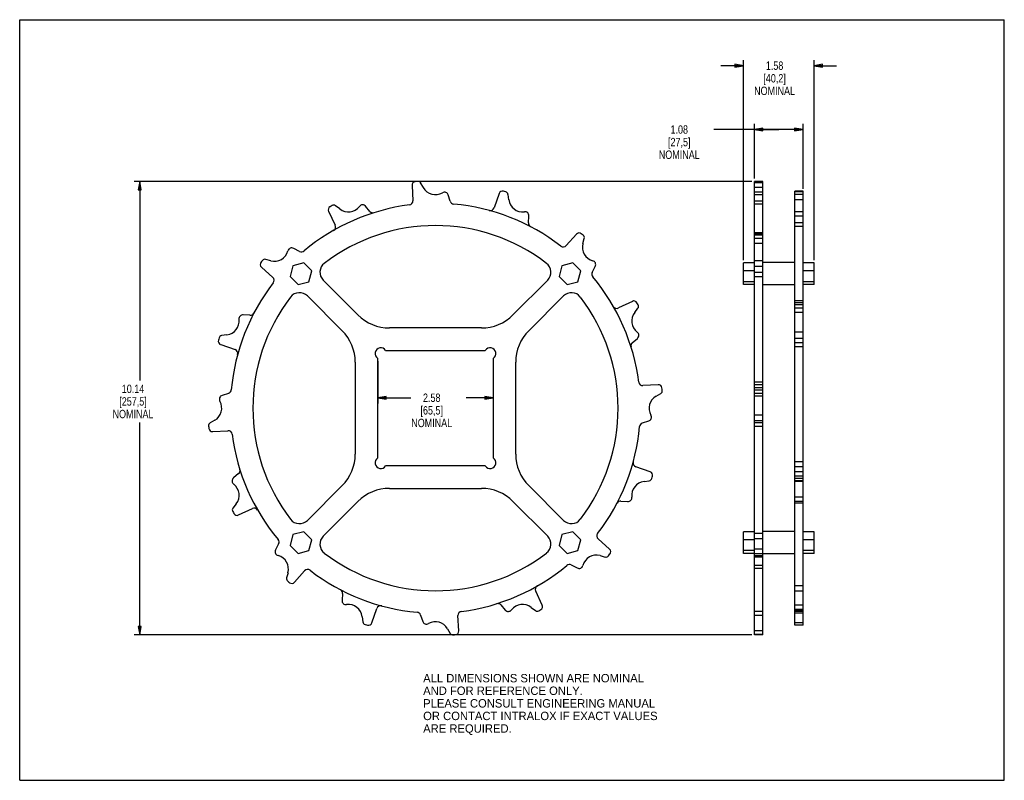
# Model space of a CAD drawing. Header units: inches. Extents: x 0 to 22, y 0 to 17.
import ezdxf

# ---------------------------------------------------------------- set-up
doc = ezdxf.new("R2010")
doc.units = ezdxf.units.IN
doc.header["$LTSCALE"] = 1.21
doc.header["$MEASUREMENT"] = 0
doc.layers.get('0').update_dxf_attribs({"linetype": 'CONTINUOUS'})
doc.layers.add('ALL_FEATURES', color=7, linetype='CONTINUOUS')
doc.styles.get("Standard").update_dxf_attribs({"font": 'txt', "width": 0.8})
doc.styles.add('TEXTSTYLE_2', font='bluprnt.ttf')
doc.dimstyles.new('DIMSTYLE_1', dxfattribs={"dimtxt": 0.1875, "dimasz": 0.1875, "dimexe": 0.18, "dimexo": 0.0625, "dimgap": 0.09, "dimtad": 0, "dimtih": 1, "dimtoh": 1, "dimzin": 4, "dimdsep": 46, "dimtxsty": 'STANDARD', "dimblk": 'CLOSED', "dimblk1": 'CLOSED', "dimblk2": 'CLOSED', "dimcen": 0.09, "dimadec": 0, "dimazin": 0, "dimtp": 0.01, "dimtm": 0.01, "dimtfac": 1, "dimtofl": 0, "dimtmove": 0, "dimatfit": 3, "dimldrblk": 'CLOSED', "dimfxl": 1, "dimtolj": 1, "dimtzin": 4, "dimarcsym": 0})

# ---------------------------------------------------------------- blocks, each defined once
blk = doc.blocks.new('_CLOSED')
at = {"color": 0, "linetype": 'BYBLOCK'}
for p, q in [((0, 0), (-1, 0.17)), ((-1, 0.17), (-1, -0.17)), ((-1, -0.17), (0, 0)), ((-1, 0), (0, 0))]:
    blk.add_line(p, q, dxfattribs=at)
blk = doc.blocks.new('*D0')
at = {"color": 3, "linetype": 'CONTINUOUS'}
for p, q in [((8, 9.368), (8, 8.425)), ((10.58, 9.368), (10.58, 8.425)), ((8, 8.55), (8.738, 8.55)), ((10.58, 8.55), (9.975, 8.55))]:
    blk.add_line(p, q, dxfattribs=at)
at = {"color": 3, "linetype": 'CONTINUOUS', "xscale": 0.1875, "yscale": 0.1875, "zscale": 0.1875, "rotation": 180}
blk.add_blockref('_CLOSED', (8, 8.55), dxfattribs=at)
at = {"color": 3, "linetype": 'CONTINUOUS', "xscale": 0.1875, "yscale": 0.1875, "zscale": 0.1875}
blk.add_blockref('_CLOSED', (10.58, 8.55), dxfattribs=at)
at = {"color": 3, "linetype": 'CONTINUOUS', "insert": (9.206, 8.644), "char_height": 0.1875, "width": 1.05, "attachment_point": 2, "line_spacing_factor": 0.9}
blk.add_mtext('2.58\\P[65,5]\\PNOMINAL', dxfattribs=at)
blk = doc.blocks.new('*D1')
at = {"color": 3, "linetype": 'CONTINUOUS'}
for p, q in [((16.169, 11.629), (16.169, 16.097)), ((17.753, 11.629), (17.753, 16.097)), ((16.169, 15.972), (15.669, 15.972)), ((17.753, 15.972), (18.253, 15.972))]:
    blk.add_line(p, q, dxfattribs=at)
at = {"color": 3, "linetype": 'CONTINUOUS', "xscale": 0.1875, "yscale": 0.1875, "zscale": 0.1875}
blk.add_blockref('_CLOSED', (16.169, 15.972), dxfattribs=at)
at = {"color": 3, "linetype": 'CONTINUOUS', "xscale": 0.1875, "yscale": 0.1875, "zscale": 0.1875, "rotation": 180}
blk.add_blockref('_CLOSED', (17.753, 15.972), dxfattribs=at)
at = {"color": 3, "linetype": 'CONTINUOUS', "insert": (16.867, 16.066), "char_height": 0.1875, "width": 1.05, "attachment_point": 2, "line_spacing_factor": 0.9}
blk.add_mtext('1.58\\P[40,2]\\PNOMINAL', dxfattribs=at)
blk = doc.blocks.new('*D2')
at = {"color": 3, "linetype": 'CONTINUOUS'}
for p, q in [((16.961, 14.546), (15.506, 14.546)), ((16.419, 13.449), (16.419, 14.671)), ((16.419, 14.546), (16.961, 14.546)), ((17.503, 14.546), (16.961, 14.546)), ((17.503, 13.216), (17.503, 14.671))]:
    blk.add_line(p, q, dxfattribs=at)
at = {"color": 3, "linetype": 'CONTINUOUS', "xscale": 0.1875, "yscale": 0.1875, "zscale": 0.1875, "rotation": 180}
blk.add_blockref('_CLOSED', (16.419, 14.546), dxfattribs=at)
at = {"color": 3, "linetype": 'CONTINUOUS', "xscale": 0.1875, "yscale": 0.1875, "zscale": 0.1875}
blk.add_blockref('_CLOSED', (17.503, 14.546), dxfattribs=at)
at = {"color": 3, "linetype": 'CONTINUOUS', "insert": (14.737, 14.639), "char_height": 0.1875, "width": 1.05, "attachment_point": 2, "line_spacing_factor": 0.9}
blk.add_mtext('1.08\\P[27,5]\\PNOMINAL', dxfattribs=at)
blk = doc.blocks.new('*D3')
at = {"color": 3, "linetype": 'CONTINUOUS'}
for p, q in [((16.356, 13.387), (2.557, 13.387)), ((2.682, 13.387), (2.682, 8.937)), ((2.682, 3.248), (2.682, 7.999)), ((16.356, 3.248), (2.557, 3.248))]:
    blk.add_line(p, q, dxfattribs=at)
at = {"color": 3, "linetype": 'CONTINUOUS', "xscale": 0.1875, "yscale": 0.1875, "zscale": 0.1875}
for p, rotation in [((2.682, 13.387), 90), ((2.682, 3.248), 270)]:
    blk.add_blockref('_CLOSED', p, dxfattribs=dict(at, rotation=rotation))
at = {"color": 3, "linetype": 'CONTINUOUS', "insert": (2.532, 8.843), "char_height": 0.1875, "width": 1.05, "attachment_point": 2, "line_spacing_factor": 0.9}
blk.add_mtext('10.14\\P[257,5]\\PNOMINAL', dxfattribs=at)

msp = doc.modelspace()

# ---------------------------------------------------------------- linework, layer by layer
at = {"color": 7, "linetype": 'CONTINUOUS'}
for p, q in [((0, 0), (0, 17)), ((0, 17), (22, 17)), ((22, 0), (22, 17)), ((6.106, 11.501), (6.041, 11.257)), ((6.35, 11.566), (6.106, 11.501)), ((6.528, 11.388), (6.35, 11.566)), ((12.117, 11.501), (12.051, 11.257)), ((12.36, 11.566), (12.117, 11.501)), ((12.539, 11.388), (12.36, 11.566)), ((16.169, 11.079), (16.169, 11.566)), ((17.316, 11.573), (16.606, 11.573)), ((17.753, 11.079), (17.753, 11.566)), ((6.041, 11.257), (6.219, 11.079)), ((6.463, 11.144), (6.528, 11.388)), ((12.051, 11.257), (12.23, 11.079)), ((12.473, 11.144), (12.539, 11.388)), ((6.219, 11.079), (6.463, 11.144)), ((12.23, 11.079), (12.473, 11.144)), ((17.316, 11.073), (16.606, 11.073)), ((6.35, 5.556), (6.106, 5.491)), ((6.528, 5.377), (6.35, 5.556)), ((12.36, 5.556), (12.117, 5.491)), ((12.539, 5.377), (12.36, 5.556)), ((16.169, 5.068), (16.169, 5.556)), ((17.316, 5.562), (16.606, 5.562)), ((17.753, 5.068), (17.753, 5.556)), ((6.106, 5.491), (6.041, 5.247)), ((6.463, 5.134), (6.528, 5.377)), ((12.117, 5.491), (12.051, 5.247)), ((12.473, 5.134), (12.539, 5.377)), ((6.041, 5.247), (6.219, 5.068)), ((6.219, 5.068), (6.463, 5.134)), ((12.051, 5.247), (12.23, 5.068)), ((12.23, 5.068), (12.473, 5.134)), ((17.316, 5.062), (16.606, 5.062)), ((0, 0), (22, 0))]:
    msp.add_line(p, q, dxfattribs=at)
at = {"layer": 'ALL_FEATURES', "color": 7, "linetype": 'CONTINUOUS'}
for p, q in [((8.768, 13.295), (8.786, 12.954)), ((9.019, 13.249), (8.959, 13.352)), ((16.419, 3.248), (16.419, 13.387)), ((16.606, 13.387), (16.419, 13.387)), ((16.606, 13.352), (16.419, 13.352)), ((16.606, 13.249), (16.419, 13.249)), ((16.606, 3.248), (16.606, 13.387)), ((9.621, 12.941), (9.575, 13.083)), ((10.712, 13.116), (10.599, 12.794)), ((10.926, 12.977), (10.911, 13.095)), ((16.606, 13.145), (16.419, 13.145)), ((16.606, 13.083), (16.419, 13.083)), ((17.316, 3.465), (17.316, 13.17)), ((17.503, 13.17), (17.316, 13.17)), ((17.503, 13.167), (17.316, 13.167)), ((17.503, 13.153), (17.316, 13.153)), ((17.503, 13.095), (17.316, 13.095)), ((17.503, 3.465), (17.503, 13.17)), ((7.152, 12.77), (7.058, 12.842)), ((7.827, 12.716), (7.73, 12.829)), ((16.606, 12.941), (16.419, 12.941)), ((16.606, 12.879), (16.419, 12.879)), ((17.503, 12.977), (17.316, 12.977)), ((6.902, 12.717), (7.05, 12.409)), ((11.366, 12.462), (11.377, 12.611)), ((17.503, 12.708), (17.316, 12.708)), ((17.503, 12.611), (17.316, 12.611)), ((17.503, 12.462), (17.316, 12.462)), ((17.503, 12.375), (17.316, 12.375)), ((12.441, 12.207), (12.213, 11.952)), ((12.585, 11.996), (12.616, 12.111)), ((16.606, 12.233), (16.419, 12.233)), ((16.606, 12.217), (16.419, 12.217)), ((16.606, 12.184), (16.419, 12.184)), ((16.606, 12.111), (16.419, 12.111)), ((6.255, 11.821), (6.122, 11.889)), ((16.606, 11.996), (16.419, 11.996)), ((5.401, 11.468), (5.655, 11.24)), ((5.611, 11.613), (5.496, 11.643)), ((12.794, 11.352), (12.861, 11.485)), ((16.419, 11.566), (16.169, 11.566)), ((16.606, 11.613), (16.419, 11.613)), ((16.606, 11.485), (16.419, 11.485)), ((17.753, 11.566), (17.503, 11.566)), ((16.419, 11.388), (16.169, 11.388)), ((16.606, 11.352), (16.419, 11.352)), ((16.606, 11.254), (16.419, 11.254)), ((17.753, 11.388), (17.503, 11.388)), ((7.558, 10.403), (6.782, 11.179)), ((11.798, 11.179), (11.022, 10.403)), ((16.419, 11.144), (16.169, 11.144)), ((16.419, 11.079), (16.169, 11.079)), ((17.753, 11.144), (17.503, 11.144)), ((17.753, 11.079), (17.503, 11.079)), ((6.428, 10.826), (7.204, 10.049)), ((11.375, 10.049), (12.152, 10.826)), ((13.689, 10.705), (13.381, 10.557)), ((17.503, 10.713), (17.316, 10.713)), ((17.503, 10.673), (17.316, 10.673)), ((17.503, 10.627), (17.316, 10.627)), ((5.145, 10.393), (4.996, 10.405)), ((13.742, 10.455), (13.814, 10.549)), ((17.503, 10.549), (17.316, 10.549)), ((17.503, 10.455), (17.316, 10.455)), ((4.63, 9.954), (4.512, 9.938)), ((10.315, 10.11), (8.265, 10.11)), ((17.503, 10.017), (17.316, 10.017)), ((4.491, 9.74), (4.813, 9.627)), ((13.688, 9.78), (13.802, 9.877)), ((17.503, 9.877), (17.316, 9.877)), ((17.503, 9.78), (17.316, 9.78)), ((17.503, 9.685), (17.316, 9.685)), ((8.177, 9.607), (10.403, 9.607)), ((7.497, 9.342), (7.497, 7.293)), ((8, 7.205), (8, 9.43)), ((10.58, 9.43), (10.58, 7.205)), ((11.082, 7.293), (11.082, 9.342)), ((14.268, 8.84), (13.927, 8.821)), ((16.606, 8.899), (16.419, 8.899)), ((16.606, 8.84), (16.419, 8.84)), ((4.666, 8.649), (4.524, 8.603)), ((14.221, 8.589), (14.324, 8.648)), ((16.606, 8.771), (16.419, 8.771)), ((16.606, 8.717), (16.419, 8.717)), ((16.606, 8.648), (16.419, 8.648)), ((16.606, 8.589), (16.419, 8.589)), ((16.606, 8.162), (16.419, 8.162)), ((4.358, 8.046), (4.256, 7.987)), ((13.913, 7.986), (14.055, 8.032)), ((16.606, 8.032), (16.419, 8.032)), ((16.606, 7.986), (16.419, 7.986)), ((4.312, 7.795), (4.653, 7.814)), ((16.606, 7.908), (16.419, 7.908)), ((17.503, 7.117), (17.316, 7.117)), ((4.891, 6.854), (4.778, 6.758)), ((10.403, 7.027), (8.177, 7.027)), ((14.089, 6.895), (13.767, 7.008)), ((17.503, 7.008), (17.316, 7.008)), ((17.503, 6.895), (17.316, 6.895)), ((13.95, 6.681), (14.068, 6.696)), ((17.503, 6.799), (17.316, 6.799)), ((17.503, 6.747), (17.316, 6.747)), ((17.503, 6.696), (17.316, 6.696)), ((17.503, 6.681), (17.316, 6.681)), ((7.204, 6.586), (6.428, 5.809)), ((8.265, 6.525), (10.315, 6.525)), ((12.152, 5.809), (11.375, 6.586)), ((4.838, 6.18), (4.765, 6.085)), ((6.782, 5.456), (7.558, 6.232)), ((11.022, 6.232), (11.798, 5.456)), ((13.435, 6.242), (13.583, 6.23)), ((17.503, 6.331), (17.316, 6.331)), ((17.503, 6.23), (17.316, 6.23)), ((17.503, 6.194), (17.316, 6.194)), ((4.891, 5.93), (5.199, 6.078)), ((16.419, 5.556), (16.169, 5.556)), ((16.606, 5.517), (16.419, 5.517)), ((17.753, 5.556), (17.503, 5.556)), ((5.786, 5.283), (5.718, 5.15)), ((13.179, 5.167), (12.925, 5.395)), ((16.419, 5.377), (16.169, 5.377)), ((16.606, 5.395), (16.419, 5.395)), ((17.753, 5.377), (17.503, 5.377)), ((16.419, 5.134), (16.169, 5.134)), ((16.419, 5.068), (16.169, 5.068)), ((16.606, 5.167), (16.419, 5.167)), ((17.753, 5.134), (17.503, 5.134)), ((17.753, 5.068), (17.503, 5.068)), ((12.969, 5.022), (13.084, 4.991)), ((16.606, 5.059), (16.419, 5.059)), ((16.606, 5.016), (16.419, 5.016)), ((16.606, 4.989), (16.419, 4.989)), ((5.995, 4.638), (5.964, 4.524)), ((6.139, 4.428), (6.367, 4.682)), ((12.325, 4.814), (12.458, 4.746)), ((16.606, 4.802), (16.419, 4.802)), ((16.606, 4.736), (16.419, 4.736)), ((11.677, 3.918), (11.53, 4.226)), ((17.503, 4.343), (17.316, 4.343)), ((17.503, 4.226), (17.316, 4.226)), ((7.214, 4.173), (7.202, 4.024)), ((7.867, 3.518), (7.981, 3.841)), ((10.753, 3.919), (10.85, 3.805)), ((11.428, 3.865), (11.522, 3.793)), ((16.606, 3.774), (16.419, 3.774)), ((17.503, 3.918), (17.316, 3.918)), ((17.503, 3.815), (17.316, 3.815)), ((17.503, 3.787), (17.316, 3.787)), ((17.503, 3.778), (17.316, 3.778)), ((17.503, 3.774), (17.316, 3.774)), ((7.653, 3.657), (7.669, 3.54)), ((8.958, 3.694), (9.004, 3.552)), ((9.812, 3.339), (9.793, 3.68)), ((16.606, 3.68), (16.419, 3.68)), ((17.503, 3.737), (17.316, 3.737)), ((9.561, 3.386), (9.621, 3.283)), ((16.606, 3.339), (16.419, 3.339)), ((17.503, 3.518), (17.316, 3.518)), ((17.503, 3.465), (17.316, 3.465)), ((16.606, 3.256), (16.419, 3.256)), ((16.606, 3.249), (16.419, 3.249)), ((16.606, 3.248), (16.419, 3.248))]:
    msp.add_line(p, q, dxfattribs=at)
for centre, radius, start, end in [((8.848, 13.3), 0.08, 98.0144, 183.1256), ((9.29, 10.161), 3.25, 97.0689, 98.0213), ((8.899, 13.317), 0.07, 29.9999, 97.0662), ((9.29, 13.405), 0.313, 209.9054, 299.7422), ((9.49, 13.055), 0.09, 18.0003, 119.7374), ((10.788, 13.09), 0.08, 75.5172, 160.6258), ((9.995, 10.021), 3.25, 74.5691, 75.5214), ((10.841, 13.086), 0.07, 7.5002, 74.5749), ((9.29, 8.317), 4.58, 97.3012, 129.8743), ((6.974, 12.751), 0.08, 120.5254, 205.6226), ((8.584, 10.021), 3.25, 119.5689, 120.5216), ((7.015, 12.786), 0.07, 52.5003, 119.5644), ((7.343, 13.018), 0.313, 232.4054, 322.2406), ((7.662, 12.771), 0.09, 40.5005, 142.243), ((8.696, 12.949), 0.09, 277.3014, 3.1353), ((9.707, 12.969), 0.09, 198.0005, 264.8875), ((9.29, 8.317), 4.58, 52.3012, 84.8742), ((10.514, 12.824), 0.09, 254.8013, 340.6301), ((11.237, 13.018), 0.313, 187.4054, 277.2411), ((7.895, 12.774), 0.09, 220.501, 287.3921), ((11.288, 12.618), 0.09, 355.5008, 97.2417), ((9.29, 8.317), 4.08, 52.5014, 127.4987), ((6.969, 12.37), 0.09, 299.801, 25.6251), ((11.455, 12.455), 0.09, 175.5002, 242.3743), ((12.5, 12.153), 0.08, 53.0118, 138.1246), ((10.593, 9.621), 3.25, 52.0691, 53.0212), ((12.548, 12.129), 0.07, 345.0003, 52.0735), ((6.081, 11.809), 0.09, 63.0002, 164.7236), ((12.146, 12.012), 0.09, 232.3011, 318.1253), ((12.887, 11.915), 0.313, 164.9055, 254.7461), ((5.692, 11.915), 0.313, 254.9055, 344.7461), ((6.296, 11.901), 0.09, 243.0005, 309.8816), ((5.454, 11.528), 0.08, 143.0118, 228.1246), ((7.986, 9.621), 3.25, 142.0691, 143.0212), ((5.478, 11.576), 0.07, 75.0003, 142.0735), ((6.958, 11.356), 0.25, 127.4985, 224.9961), ((11.621, 11.356), 0.25, 315, 52.5041), ((12.781, 11.526), 0.09, 333.0002, 74.7236), ((5.595, 11.173), 0.09, 322.3011, 48.1253), ((12.874, 11.311), 0.09, 153.0005, 219.8816), ((9.29, 8.317), 4.58, 7.3012, 39.8743), ((9.29, 8.317), 4.58, 142.3012, 174.8742), ((9.29, 8.317), 4.08, 142.5014, 217.4987), ((6.251, 10.649), 0.25, 45, 142.5041), ((12.328, 10.649), 0.25, 37.4985, 134.9961), ((9.29, 8.317), 4.08, 322.5014, 37.4987), ((13.342, 10.638), 0.09, 209.801, 295.6251), ((13.724, 10.633), 0.08, 30.5254, 115.6226), ((10.993, 9.023), 3.25, 29.5689, 30.5216), ((13.759, 10.592), 0.07, 322.5003, 29.5644), ((4.989, 10.315), 0.09, 85.5008, 187.2417), ((5.152, 10.483), 0.09, 265.5002, 332.3743), ((8.265, 11.11), 1, 225, 269.9993), ((10.315, 11.11), 1, 270, 315.0007), ((13.99, 10.264), 0.313, 142.4054, 232.2406), ((4.59, 10.264), 0.313, 277.4054, 7.2411), ((4.521, 9.869), 0.07, 97.5002, 164.5749), ((6.497, 9.342), 1, 0, 45.0007), ((12.082, 9.342), 1, 135, 179.9993), ((13.743, 9.946), 0.09, 310.5005, 52.243), ((4.517, 9.815), 0.08, 165.5172, 250.6258), ((7.587, 9.023), 3.25, 164.5691, 165.5214), ((13.747, 9.712), 0.09, 130.501, 197.3921), ((4.783, 9.542), 0.09, 344.8013, 70.6301), ((8.07, 9.537), 0.128, 33.153, 236.847), ((10.51, 9.537), 0.128, 303.153, 146.847), ((13.922, 8.911), 0.09, 187.3014, 273.1353), ((14.272, 8.76), 0.08, 8.0144, 93.1256), ((4.552, 8.517), 0.09, 108.0003, 209.7374), ((4.639, 8.735), 0.09, 288.0005, 354.8875), ((14.377, 8.317), 0.313, 119.9054, 209.7422), ((14.289, 8.709), 0.07, 299.9999, 7.0662), ((11.133, 8.317), 3.25, 7.0689, 8.0213), ((4.202, 8.317), 0.313, 299.9054, 29.7422), ((14.027, 8.117), 0.09, 288.0003, 29.7374), ((4.291, 7.926), 0.07, 119.9999, 187.0662), ((13.941, 7.9), 0.09, 108.0005, 174.8875), ((7.446, 8.317), 3.25, 187.0689, 188.0213), ((4.307, 7.875), 0.08, 188.0144, 273.1256), ((4.658, 7.724), 0.09, 7.3014, 93.1353), ((9.29, 8.317), 4.58, 187.3012, 219.8743), ((9.29, 8.317), 4.58, 322.3012, 354.8742), ((6.497, 7.293), 1, 315, 359.9993), ((12.082, 7.293), 1, 180, 225.0007), ((8.07, 7.097), 0.128, 123.153, 326.847), ((10.51, 7.097), 0.128, 213.153, 56.847), ((13.797, 7.093), 0.09, 164.8013, 250.6301), ((4.833, 6.923), 0.09, 310.501, 17.3921), ((14.062, 6.819), 0.08, 345.5172, 70.6258), ((4.836, 6.689), 0.09, 130.5005, 232.243), ((4.59, 6.37), 0.313, 322.4054, 52.2406), ((13.99, 6.37), 0.313, 97.4054, 187.2411), ((14.058, 6.766), 0.07, 277.5002, 344.5749), ((10.993, 7.612), 3.25, 344.5691, 345.5214), ((8.265, 5.525), 1, 90, 135.0007), ((10.315, 5.525), 1, 45, 89.9993), ((13.427, 6.152), 0.09, 85.5002, 152.3743), ((13.59, 6.32), 0.09, 265.5008, 7.2417), ((4.821, 6.043), 0.07, 142.5003, 209.5644), ((7.587, 7.612), 3.25, 209.5689, 210.5216), ((4.856, 6.002), 0.08, 210.5254, 295.6226), ((5.237, 5.996), 0.09, 29.801, 115.6251), ((6.251, 5.986), 0.25, 217.4985, 314.9961), ((12.328, 5.986), 0.25, 225, 322.5041), ((12.985, 5.462), 0.09, 142.3011, 228.1253), ((5.706, 5.323), 0.09, 333.0005, 39.8816), ((6.958, 5.279), 0.25, 135, 232.5041), ((11.621, 5.279), 0.25, 307.4985, 44.9961), ((5.799, 5.109), 0.09, 153.0002, 254.7236), ((9.29, 8.317), 4.08, 232.5014, 307.4987), ((13.126, 5.107), 0.08, 323.0118, 48.1246), ((5.692, 4.72), 0.313, 344.9055, 74.7461), ((12.887, 4.72), 0.313, 74.9055, 164.7461), ((13.102, 5.059), 0.07, 255.0003, 322.0735), ((10.593, 7.014), 3.25, 322.0691, 323.0212), ((6.434, 4.622), 0.09, 52.3011, 138.1253), ((9.29, 8.317), 4.58, 232.3012, 264.8742), ((9.29, 8.317), 4.58, 277.3012, 309.8743), ((12.284, 4.733), 0.09, 63.0005, 129.8816), ((12.498, 4.826), 0.09, 243.0002, 344.7236), ((6.032, 4.506), 0.07, 165.0003, 232.0735), ((7.986, 7.014), 3.25, 232.0691, 233.0212), ((6.08, 4.481), 0.08, 233.0118, 318.1246), ((7.124, 4.18), 0.09, 355.5002, 62.3743), ((11.611, 4.265), 0.09, 119.801, 205.6251), ((7.292, 4.017), 0.09, 175.5008, 277.2417), ((7.343, 3.617), 0.313, 7.4054, 97.2411), ((8.066, 3.811), 0.09, 74.8013, 160.6301), ((8.873, 3.666), 0.09, 18.0005, 84.8875), ((9.883, 3.685), 0.09, 97.3014, 183.1353), ((10.684, 3.86), 0.09, 40.501, 107.3921), ((10.918, 3.864), 0.09, 220.5005, 322.243), ((11.237, 3.617), 0.313, 52.4054, 142.2406), ((11.565, 3.848), 0.07, 232.5003, 299.5644), ((9.995, 6.614), 3.25, 299.5689, 300.5216), ((11.605, 3.883), 0.08, 300.5254, 25.6226), ((7.738, 3.549), 0.07, 187.5002, 254.5749), ((9.09, 3.58), 0.09, 198.0003, 299.7374), ((9.29, 3.23), 0.313, 29.9054, 119.7422), ((8.584, 6.614), 3.25, 254.5691, 255.5214), ((7.792, 3.545), 0.08, 255.5172, 340.6258), ((9.732, 3.335), 0.08, 278.0144, 3.1256), ((9.681, 3.318), 0.07, 209.9999, 277.0662), ((9.29, 6.474), 3.25, 277.0689, 278.0213)]:
    msp.add_arc(centre, radius, start, end, dxfattribs=at)

# ---------------------------------------------------------------- texts
at = {"color": 3, "linetype": 'CONTINUOUS', "insert": (9.015, 2.377), "char_height": 0.1875, "width": 5.40854, "attachment_point": 1, "line_spacing_factor": 0.9, "style": 'TEXTSTYLE_2'}
msp.add_mtext('ALL DIMENSIONS SHOWN ARE NOMINAL\\PAND FOR REFERENCE ONLY.\\PPLEASE CONSULT ENGINEERING MANUAL\\POR CONTACT INTRALOX IF EXACT VALUES\\PARE REQUIRED.\\P ', dxfattribs=at)

# ---------------------------------------------------------------- dimensions: what is measured, and where the dimension line sits
at = {"color": 3, "linetype": 'CONTINUOUS'}
for base, p1, p2, picture, middle in [((17.753, 15.972), (16.169, 11.629), (17.753, 11.629), '*D1', (16.679, 15.691)), ((17.503, 14.546), (16.419, 13.449), (17.503, 13.216), '*D2', (14.549, 14.264)), ((10.58, 8.55), (8, 9.368), (10.58, 9.368), '*D0', (9.019, 8.269))]:
    dim = msp.add_linear_dim(base=base, p1=p1, p2=p2, text='<>\\PNOMINAL', dimstyle='DIMSTYLE_1', dxfattribs=at)
    dim.commit()
    dim.dimension.update_dxf_attribs({"geometry": picture, "text_midpoint": middle, "dimtype": 160})
dim = msp.add_linear_dim(base=(2.682, 3.248), p1=(16.356, 13.387), p2=(16.356, 3.248), angle=270, text='<>\\PNOMINAL', dimstyle='DIMSTYLE_1', dxfattribs=at)
dim.commit()
dim.dimension.update_dxf_attribs({"geometry": '*D3', "text_midpoint": (2.382, 8.468), "dimtype": 160})

doc.saveas('drawing.dxf')
